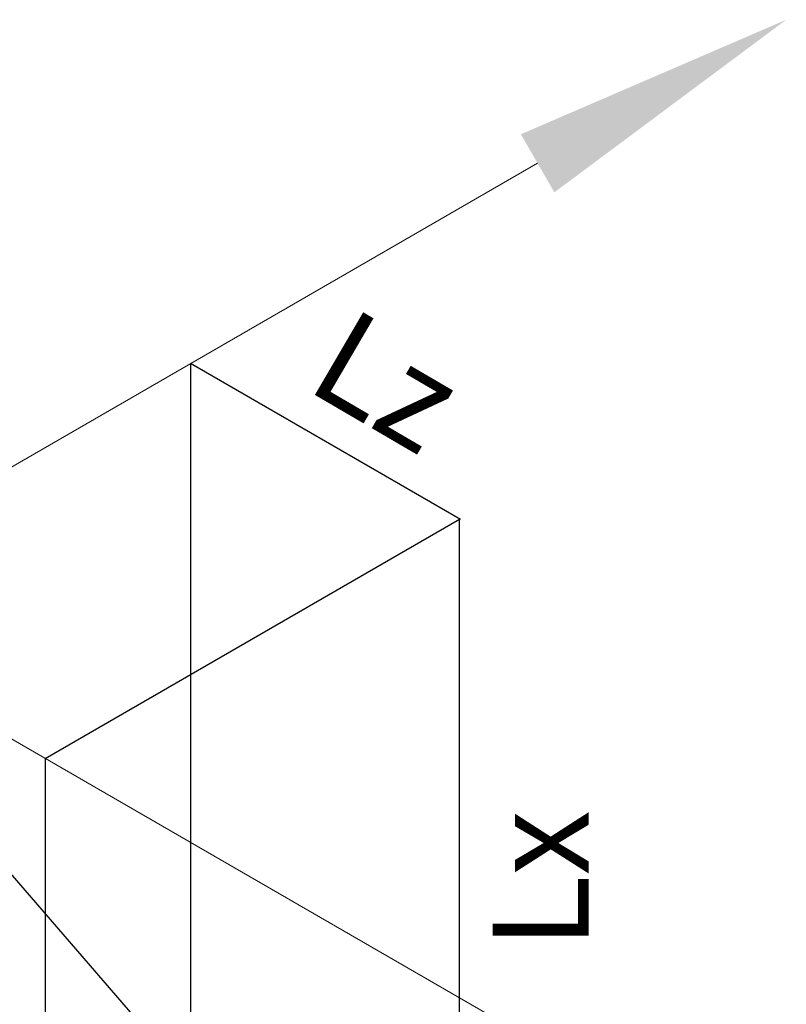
# Model space of a CAD drawing. Header units: millimetres. Extents: x 6316 to 18291, y -19059 to -9021.
# Tile 145 of 146: x 18178 to 18200, y -18644 to -18616. Entities that reach past the tile are written whole.
import ezdxf
from ezdxf.enums import TextEntityAlignment as Align

# ---------------------------------------------------------------- set-up
doc = ezdxf.new("R2010")
doc.units = ezdxf.units.MM
doc.header["$LTSCALE"] = 10
for name, color, linetype, lineweight in [('1轮廓实线层', 7, 'Continuous', 18), ('6文字层', 3, 'Continuous', 13), ('7标注层', 4, 'Continuous', 13)]:
    doc.layers.add(name, color=color, linetype=linetype, lineweight=lineweight)

msp = doc.modelspace()

# ---------------------------------------------------------------- linework, layer by layer
for p, q in [((18183.252, -18625.788), (18183.252, -18646.038)), ((18183.258, -18625.781), (18190.867, -18630.182)), ((18179.152, -18636.932), (18190.843, -18630.182)), ((18190.835, -18630.187), (18190.835, -18650.437)), ((18171.567, -18632.544), (18183.258, -18646.044)), ((18179.152, -18636.932), (18179.152, -18657.182))]:
    msp.add_line(p, q)
at = {"layer": '1轮廓实线层'}
for q in [(18193.045, -18620.143), (18193.045, -18644.944)]:
    msp.add_line((18171.567, -18632.544), q, dxfattribs=at)
at = {"layer": '7标注层'}
msp.add_solid([(18193.518, -18620.962), (18192.573, -18619.325), (18200.06, -18616.093)], dxfattribs=at)

# ---------------------------------------------------------------- texts
at = {"layer": '6文字层'}
msp.add_text('Lz', height=2.7, rotation=329.6877, dxfattribs=at).set_placement((18187.745, -18628.187), align=Align.BOTTOM_CENTER)
msp.add_text('Lx', height=2.7, rotation=90, dxfattribs=at).set_placement((18191.782, -18640.312), align=Align.TOP_CENTER)

doc.saveas('drawing.dxf')
